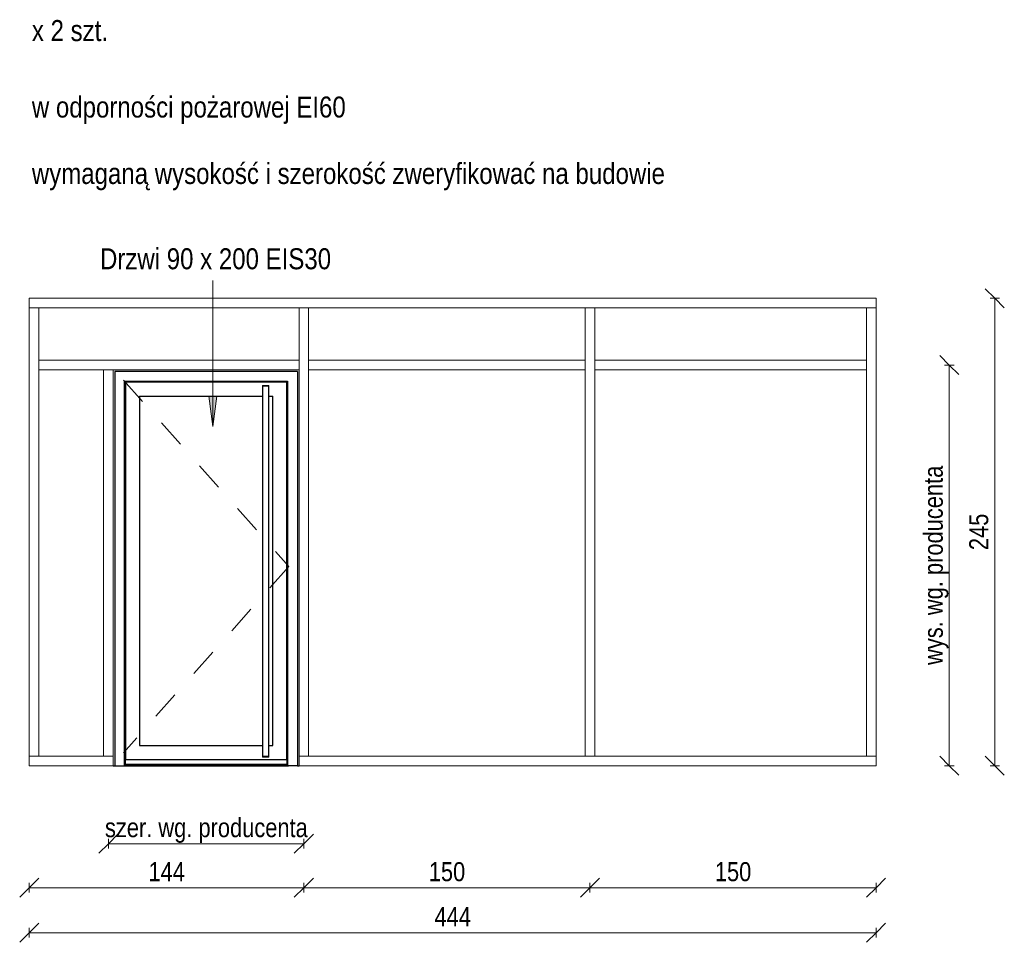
# Model space of a CAD drawing. Header units: centimetres. Extents: x 841 to 2513, y -1163 to 1634.
# Tile 3 of 3: x 1997 to 2513, y 958 to 1441. Entities that reach past the tile are written whole.
import ezdxf

# ---------------------------------------------------------------- set-up
doc = ezdxf.new("R2010")
doc.units = ezdxf.units.CM
doc.linetypes.add('Dash', pattern=[30, 15, -15])
for name, color, linetype, lineweight in [('A-ANNO-DIMS', 211, 'Continuous', 13), ('A-ANNO-DIMS-50', 211, 'Continuous', 13), ('A-AREA', 32, 'Continuous', 18), ('A-DOOR', 31, 'Continuous', 25), ('A-DOOR-FRAM', 31, 'Continuous', 25), ('A-DOOR-HDLN', 31, 'Dash', 18), ('A-GLAZ-CWMG', 51, 'Continuous', 18), ('G-ANNO-TEXT', 231, 'Continuous', 13)]:
    doc.layers.add(name, color=color, linetype=linetype, lineweight=lineweight)
doc.styles.add('Arial Narrow_2', font='ARIALN.TTF', dxfattribs={"height": 10})
doc.styles.add('Arial Narrow_3', font='ARIALN.TTF', dxfattribs={"height": 11})
doc.dimstyles.new('Diagonal_1_100__0__wewnętrzne', dxfattribs={"dimscale": 30.48, "dimtxt": 10.23431, "dimasz": 0.328084, "dimexe": 0.082021, "dimexo": 0.0625, "dimgap": 0.016404, "dimtad": 1, "dimdec": 0, "dimdsep": 46, "dimtxsty": 'Arial Narrow_2', "dimblk1": 'OBLIQUE', "dimblk2": 'OBLIQUE', "dimsah": 1, "dimcen": 0.09, "dimazin": 0, "dimtfac": 1, "dimtdec": 4, "dimtix": 1, "dimtmove": 0, "dimatfit": 3, "dimfxl": 0.082021, "dimfxlon": 1, "dimtvp": 1, "dimtolj": 1, "dimtzin": 0, "dimarcsym": 2})

# ---------------------------------------------------------------- blocks, each defined once
blk = doc.blocks.new('Rectangular Mullion - Schueco_FWS-50-SI_Tran_CovCap-20mm_Tran-55mm-2508030-Ślusarka C1 EI60 _dla klatki schodowej_')
at = {"layer": 'A-GLAZ-CWMG'}
for p, q in [((1386.33, 1260), (1386.33, 1055)), ((1391.33, 1260), (1391.33, 1055)), ((1391.33, 1055), (1386.33, 1055))]:
    blk.add_line(p, q, dxfattribs=at)
blk = doc.blocks.new('Rectangular Mullion - Schueco_FWS-50-SI_Tran_CovCap-20mm_Tran-55mm-2293421-Ślusarka C1 EI60 _dla klatki schodowej_')
at = {"layer": 'A-GLAZ-CWMG'}
for p, q in [((1386.33, 1290), (1386.33, 1295)), ((1427.83, 1295), (1386.33, 1295)), ((1427.83, 1290), (1386.33, 1290))]:
    blk.add_line(p, q, dxfattribs=at)
blk = doc.blocks.new('Rectangular Mullion - Schueco_FWS-50-SI_Tran_CovCap-20mm_Tran-55mm-2293371-Ślusarka C1 EI60 _dla klatki schodowej_')
at = {"layer": 'A-GLAZ-CWMG'}
for p, q in [((1530.33, 1295), (1427.83, 1295)), ((1530.33, 1290), (1427.83, 1290))]:
    blk.add_line(p, q, dxfattribs=at)
blk = doc.blocks.new('Rectangular Mullion - Schueco_FWS-50-SI_Tran_CovCap-20mm_Tran-55mm-2293422-Ślusarka C1 EI60 _dla klatki schodowej_')
at = {"layer": 'A-GLAZ-CWMG'}
for p, q in [((1386.33, 1050), (1386.33, 1055)), ((1386.33, 1055), (1430.33, 1055)), ((1430.33, 1055), (1430.33, 1050)), ((1386.33, 1050), (1430.33, 1050))]:
    blk.add_line(p, q, dxfattribs=at)
blk = doc.blocks.new('Rectangular Mullion - Schueco_FWS-50-SI_Mull_CovCap-20mm_Mull-85mm-2613169-Ślusarka C1 EI60 _dla klatki schodowej_')
at = {"layer": 'A-GLAZ-CWMG'}
for p, q in [((1425.33, 1257.5), (1430.33, 1257.5)), ((1425.33, 1257.5), (1425.33, 1055)), ((1430.33, 1257.5), (1430.33, 1055)), ((1430.33, 1055), (1425.33, 1055))]:
    blk.add_line(p, q, dxfattribs=at)
blk = doc.blocks.new('Rectangular Mullion - Schueco_FWS-50-SI_Tran_CovCap-20mm_Tran-55mm-2508031-Ślusarka C1 EI60 _dla klatki schodowej_')
at = {"layer": 'A-GLAZ-CWMG'}
for p, q in [((1386.33, 1290), (1391.33, 1290)), ((1386.33, 1290), (1386.33, 1260)), ((1391.33, 1290), (1391.33, 1260))]:
    blk.add_line(p, q, dxfattribs=at)
blk = doc.blocks.new('Rectangular Mullion - Schueco_FWS-50-SI_Tran_CovCap-20mm_Tran-55mm-2508034-Ślusarka C1 EI60 _dla klatki schodowej_')
at = {"layer": 'A-GLAZ-CWMG'}
for p, q in [((1825.32, 1290), (1830.32, 1290)), ((1825.32, 1260), (1825.32, 1290)), ((1830.32, 1260), (1830.32, 1290))]:
    blk.add_line(p, q, dxfattribs=at)
blk = doc.blocks.new('Rectangular Mullion - Schueco_FWS-50-SI_Tran_CovCap-20mm_Tran-55mm-2508035-Ślusarka C1 EI60 _dla klatki schodowej_')
at = {"layer": 'A-GLAZ-CWMG'}
for p, q in [((1825.32, 1055), (1825.32, 1260)), ((1830.32, 1055), (1830.32, 1260)), ((1830.32, 1055), (1825.32, 1055))]:
    blk.add_line(p, q, dxfattribs=at)
blk = doc.blocks.new('Rectangular Mullion - Schueco_FWS-50-SI_Tran_CovCap-20mm_Tran-55mm-2293444-Ślusarka C1 EI60 _dla klatki schodowej_')
at = {"layer": 'A-GLAZ-CWMG'}
for p, q in [((1682.83, 1257.5), (1682.83, 1262.5)), ((1825.32, 1262.5), (1682.83, 1262.5)), ((1825.32, 1262.5), (1825.32, 1257.5)), ((1825.32, 1257.5), (1682.83, 1257.5))]:
    blk.add_line(p, q, dxfattribs=at)
blk = doc.blocks.new('Rectangular Mullion - Schueco_FWS-50-SI_Tran_CovCap-20mm_Tran-55mm-2613170-Ślusarka C1 EI60 _dla klatki schodowej_')
at = {"layer": 'A-GLAZ-CWMG'}
for p, q in [((1391.33, 1257.5), (1391.33, 1262.5)), ((1427.83, 1262.5), (1391.33, 1262.5)), ((1427.83, 1257.5), (1391.33, 1257.5))]:
    blk.add_line(p, q, dxfattribs=at)
blk = doc.blocks.new('Schueco_FWS_ADS-70-HD_inw_Family-01 - FWS SI insert unit-2308021-Ślusarka C1 EI60 _dla klatki schodowej_')
at = {"layer": 'A-DOOR'}
for p, q in [((1508.66, 1249.29), (1508.66, 1248.89)), ((1508.66, 1249.29), (1510.42, 1249.29)), ((1510.42, 1248.89), (1508.66, 1248.89)), ((1508.66, 1248.89), (1508.66, 1245.89)), ((1508.66, 1248.89), (1508.66, 1054.99)), ((1510.42, 1249.29), (1511.99, 1249.29)), ((1511.99, 1248.89), (1510.42, 1248.89)), ((1511.96, 1248.89), (1511.99, 1248.89)), ((1511.99, 1248.89), (1511.99, 1249.29)), ((1511.99, 1248.89), (1511.99, 1249.29)), ((1511.99, 1245.89), (1511.99, 1248.89)), ((1511.99, 1054.99), (1511.99, 1248.89)), ((1508.66, 1057.99), (1508.66, 1054.99)), ((1508.66, 1054.99), (1508.66, 1054.59)), ((1508.66, 1054.99), (1510.42, 1054.99)), ((1510.42, 1054.59), (1508.66, 1054.59)), ((1510.42, 1054.99), (1511.99, 1054.99)), ((1511.99, 1054.59), (1510.42, 1054.59)), ((1511.99, 1054.99), (1511.96, 1054.99)), ((1511.99, 1054.99), (1511.99, 1057.99)), ((1511.99, 1054.59), (1511.99, 1054.99)), ((1511.99, 1054.59), (1511.99, 1054.99))]:
    blk.add_line(p, q, dxfattribs=at)
at = {"layer": 'A-DOOR-FRAM'}
for p, q in [((1526.93, 1256.6), (1431.23, 1256.6)), ((1431.23, 1256.6), (1431.23, 1050)), ((1526.93, 1256.6), (1526.93, 1050)), ((1436.33, 1050), (1436.33, 1251.5)), ((1436.33, 1251.5), (1521.83, 1251.5)), ((1436.82, 1251.01), (1436.82, 1053.29)), ((1521.33, 1251.01), (1436.82, 1251.01)), ((1521.33, 1053.29), (1521.33, 1251.01)), ((1521.83, 1251.5), (1521.83, 1050)), ((1444.12, 1243.71), (1444.12, 1060.59)), ((1444.12, 1243.71), (1508.68, 1243.71)), ((1511.98, 1243.71), (1514.03, 1243.71)), ((1514.03, 1060.59), (1514.03, 1243.71)), ((1444.12, 1060.59), (1508.67, 1060.59)), ((1511.97, 1060.59), (1514.03, 1060.59)), ((1436.82, 1053.29), (1521.33, 1053.29)), ((1436.82, 1050.79), (1436.82, 1053.29)), ((1436.82, 1053.29), (1521.33, 1053.29)), ((1521.33, 1053.29), (1521.33, 1050.79)), ((1430.33, 1050), (1431.23, 1050)), ((1431.23, 1050), (1436.33, 1050)), ((1435.82, 1049.99), (1522.33, 1049.99)), ((1436.33, 1052.29), (1436.82, 1052.29)), ((1521.83, 1050.41), (1436.33, 1050.41)), ((1436.82, 1050.79), (1521.33, 1050.79)), ((1521.33, 1052.29), (1521.83, 1052.29)), ((1526.93, 1050), (1521.83, 1050)), ((1526.93, 1050), (1527.83, 1050))]:
    blk.add_line(p, q, dxfattribs=at)
at = {"layer": 'A-DOOR-HDLN'}
for p, q in [((1435.73, 1252.1), (1522.43, 1154.45)), ((1522.43, 1154.45), (1435.73, 1056.8))]:
    blk.add_line(p, q, dxfattribs=at)
blk = doc.blocks.new('Rectangular Mullion - Schueco_FWS-50-SI_Tran_CovCap-20mm_Tran-55mm-2293376-Ślusarka C1 EI60 _dla klatki schodowej_')
at = {"layer": 'A-GLAZ-CWMG'}
for p, q in [((1680.33, 1295), (1530.33, 1295)), ((1680.33, 1290), (1530.33, 1290))]:
    blk.add_line(p, q, dxfattribs=at)
blk = doc.blocks.new('Rectangular Mullion - Schueco_FWS-50-SI_Tran_CovCap-20mm_Tran-55mm-2613171-Ślusarka C1 EI60 _dla klatki schodowej_')
at = {"layer": 'A-GLAZ-CWMG'}
for p, q in [((1527.83, 1262.5), (1427.83, 1262.5)), ((1527.83, 1262.5), (1527.83, 1257.5)), ((1527.83, 1257.5), (1427.83, 1257.5))]:
    blk.add_line(p, q, dxfattribs=at)
blk = doc.blocks.new('Rectangular Mullion - Schueco_FWS-50-SI_Mull_CovCap-20mm_Mull-85mm-2293378-Ślusarka C1 EI60 _dla klatki schodowej_')
at = {"layer": 'A-GLAZ-CWMG'}
for p, q in [((1527.83, 1260), (1527.83, 1055)), ((1532.83, 1260), (1532.83, 1055)), ((1532.83, 1055), (1527.83, 1055))]:
    blk.add_line(p, q, dxfattribs=at)
blk = doc.blocks.new('Rectangular Mullion - Schueco_FWS-50-SI_Mull_CovCap-20mm_Mull-85mm-2293379-Ślusarka C1 EI60 _dla klatki schodowej_')
at = {"layer": 'A-GLAZ-CWMG'}
for p, q in [((1527.83, 1290), (1532.83, 1290)), ((1527.83, 1290), (1527.83, 1260)), ((1532.83, 1290), (1532.83, 1260))]:
    blk.add_line(p, q, dxfattribs=at)
blk = doc.blocks.new('Rectangular Mullion - Schueco_FWS-50-SI_Tran_CovCap-20mm_Tran-55mm-2293445-Ślusarka C1 EI60 _dla klatki schodowej_')
at = {"layer": 'A-GLAZ-CWMG'}
for p, q in [((1680.33, 1055), (1830.32, 1055)), ((1830.32, 1055), (1830.32, 1050)), ((1680.33, 1050), (1830.32, 1050))]:
    blk.add_line(p, q, dxfattribs=at)
blk = doc.blocks.new('Rectangular Mullion - Schueco_FWS-50-SI_Tran_CovCap-20mm_Tran-55mm-2293446-Ślusarka C1 EI60 _dla klatki schodowej_')
at = {"layer": 'A-GLAZ-CWMG'}
for p, q in [((1830.32, 1295), (1680.33, 1295)), ((1830.32, 1295), (1830.32, 1290)), ((1830.32, 1290), (1680.33, 1290))]:
    blk.add_line(p, q, dxfattribs=at)
blk = doc.blocks.new('Rectangular Mullion - Schueco_FWS-50-SI_Tran_CovCap-20mm_Tran-55mm-2293433-Ślusarka C1 EI60 _dla klatki schodowej_')
at = {"layer": 'A-GLAZ-CWMG'}
for p, q in [((1527.83, 1050), (1527.83, 1055)), ((1527.83, 1055), (1680.33, 1055)), ((1527.83, 1050), (1680.33, 1050))]:
    blk.add_line(p, q, dxfattribs=at)
blk = doc.blocks.new('Rectangular Mullion - Schueco_FWS-50-SI_Tran_CovCap-20mm_Tran-55mm-2293383-Ślusarka C1 EI60 _dla klatki schodowej_')
at = {"layer": 'A-GLAZ-CWMG'}
for p, q in [((1532.83, 1257.5), (1532.83, 1262.5)), ((1677.83, 1262.5), (1532.83, 1262.5)), ((1677.83, 1262.5), (1677.83, 1257.5)), ((1677.83, 1257.5), (1532.83, 1257.5))]:
    blk.add_line(p, q, dxfattribs=at)
blk = doc.blocks.new('DIMBLOCK10-Ślusarka C1 EI60 _dla klatki schodowej_')
at = {"layer": 'A-ANNO-DIMS-50'}
for p, q in [((2508.32, 1295), (2503.32, 1300)), ((2505.82, 1295), (2510.82, 1295)), ((2508.32, 1295), (2505.82, 1295)), ((2508.32, 1295), (2508.32, 1050)), ((2508.32, 1295), (2513.32, 1290)), ((2508.32, 1050), (2503.32, 1055)), ((2505.82, 1050), (2510.82, 1050)), ((2508.32, 1050), (2505.82, 1050)), ((2508.32, 1050), (2513.32, 1045))]:
    blk.add_line(p, q, dxfattribs=at)
at = {"layer": 'A-ANNO-DIMS-50', "color": 0, "insert": (2494.9, 1163), "char_height": 10, "width": 22.8079, "attachment_point": 1, "rotation": 90, "line_spacing_factor": 0.974696, "style": 'Arial Narrow_2'}
blk.add_mtext('245', dxfattribs=at)
blk = doc.blocks.new('_Oblique')
at = {"color": 0, "linetype": 'ByBlock', "lineweight": -2}
blk.add_line((-0.5, -0.5), (0.5, 0.5), dxfattribs=at)
blk = doc.blocks.new('DIMBLOCK11-Ślusarka C1 EI60 _dla klatki schodowej_')
at = {"layer": 'A-ANNO-DIMS-50'}
for p, q in [((2296.05, 986.09), (2291.05, 981.09)), ((2296.05, 986.09), (2301.05, 991.09)), ((2296.05, 988.59), (2296.05, 983.59)), ((2296.05, 986.09), (2296.05, 988.59)), ((2446.05, 986.09), (2296.05, 986.09)), ((2446.05, 986.09), (2441.05, 981.09)), ((2446.05, 986.09), (2451.05, 991.09)), ((2446.05, 988.59), (2446.05, 983.59)), ((2446.05, 986.09), (2446.05, 988.59))]:
    blk.add_line(p, q, dxfattribs=at)
at = {"layer": 'A-ANNO-DIMS-50', "color": 0, "insert": (2361.55, 999.51), "char_height": 10, "width": 22.8079, "attachment_point": 1, "line_spacing_factor": 0.974696, "style": 'Arial Narrow_2'}
blk.add_mtext('150', dxfattribs=at)
blk = doc.blocks.new('DIMBLOCK12-Ślusarka C1 EI60 _dla klatki schodowej_')
at = {"layer": 'A-ANNO-DIMS-50'}
for p, q in [((2146.05, 986.09), (2141.05, 981.09)), ((2146.05, 986.09), (2151.05, 991.09)), ((2146.05, 988.59), (2146.05, 983.59)), ((2146.05, 986.09), (2146.05, 988.59)), ((2296.05, 986.09), (2146.05, 986.09)), ((2296.05, 986.09), (2291.05, 981.09)), ((2296.05, 986.09), (2301.05, 991.09)), ((2296.05, 988.59), (2296.05, 983.59)), ((2296.05, 986.09), (2296.05, 988.59))]:
    blk.add_line(p, q, dxfattribs=at)
at = {"layer": 'A-ANNO-DIMS-50', "color": 0, "insert": (2211.55, 999.51), "char_height": 10, "width": 22.8079, "attachment_point": 1, "line_spacing_factor": 0.974696, "style": 'Arial Narrow_2'}
blk.add_mtext('150', dxfattribs=at)
blk = doc.blocks.new('DIMBLOCK13-Ślusarka C1 EI60 _dla klatki schodowej_')
at = {"layer": 'A-ANNO-DIMS-50'}
for p, q in [((2002.05, 986.09), (1997.05, 981.09)), ((2002.05, 986.09), (2007.05, 991.09)), ((2002.05, 988.59), (2002.05, 983.59)), ((2002.05, 986.09), (2002.05, 988.59)), ((2146.05, 986.09), (2002.05, 986.09)), ((2146.05, 986.09), (2141.05, 981.09)), ((2146.05, 986.09), (2151.05, 991.09)), ((2146.05, 988.59), (2146.05, 983.59)), ((2146.05, 986.09), (2146.05, 988.59))]:
    blk.add_line(p, q, dxfattribs=at)
at = {"layer": 'A-ANNO-DIMS-50', "color": 0, "insert": (2064.55, 999.51), "char_height": 10, "width": 22.8079, "attachment_point": 1, "line_spacing_factor": 0.974696, "style": 'Arial Narrow_2'}
blk.add_mtext('144', dxfattribs=at)
blk = doc.blocks.new('DIMBLOCK14-Ślusarka C1 EI60 _dla klatki schodowej_')
at = {"layer": 'A-ANNO-DIMS-50'}
for p, q in [((2484.48, 1260), (2479.48, 1265)), ((2481.98, 1260), (2486.98, 1260)), ((2484.48, 1260), (2481.98, 1260)), ((2484.48, 1260), (2484.48, 1050)), ((2484.48, 1260), (2489.48, 1255)), ((2484.48, 1050), (2479.48, 1055)), ((2481.98, 1050), (2486.98, 1050)), ((2484.48, 1050), (2481.98, 1050)), ((2484.48, 1050), (2489.48, 1045))]:
    blk.add_line(p, q, dxfattribs=at)
at = {"layer": 'A-ANNO-DIMS-50', "color": 0, "insert": (2471.06, 1102.85), "char_height": 10, "width": 125.151, "attachment_point": 1, "rotation": 90, "line_spacing_factor": 0.974696, "style": 'Arial Narrow_2'}
blk.add_mtext('wys. wg. producenta', dxfattribs=at)
blk = doc.blocks.new('DIMBLOCK15-Ślusarka C1 EI60 _dla klatki schodowej_')
at = {"layer": 'A-ANNO-DIMS-50'}
for p, q in [((2043.55, 1009.19), (2048.55, 1014.19)), ((2146.05, 1009.19), (2151.05, 1014.19)), ((2043.55, 1009.19), (2038.55, 1004.19)), ((2043.55, 1011.69), (2043.55, 1006.69)), ((2043.55, 1009.19), (2043.55, 1011.69)), ((2146.05, 1009.19), (2043.55, 1009.19)), ((2146.05, 1009.19), (2141.05, 1004.19)), ((2146.05, 1011.69), (2146.05, 1006.69)), ((2146.05, 1009.19), (2146.05, 1011.69))]:
    blk.add_line(p, q, dxfattribs=at)
at = {"layer": 'A-ANNO-DIMS-50', "color": 0, "insert": (2041.76, 1022.61), "char_height": 10, "width": 127.2953, "attachment_point": 1, "line_spacing_factor": 0.974696, "style": 'Arial Narrow_2'}
blk.add_mtext('szer. wg. producenta', dxfattribs=at)
blk = doc.blocks.new('DIMBLOCK16-Ślusarka C1 EI60 _dla klatki schodowej_')
at = {"layer": 'A-ANNO-DIMS-50'}
for p, q in [((2002.05, 962.51), (2007.05, 967.51)), ((2446.05, 962.51), (2451.05, 967.51)), ((2002.05, 962.51), (1997.05, 957.51)), ((2002.05, 965.01), (2002.05, 960.01)), ((2002.05, 962.51), (2002.05, 965.01)), ((2002.05, 962.51), (2446.05, 962.51)), ((2446.05, 962.51), (2441.05, 957.51)), ((2446.05, 965.01), (2446.05, 960.01)), ((2446.05, 962.51), (2446.05, 965.01))]:
    blk.add_line(p, q, dxfattribs=at)
at = {"layer": 'A-ANNO-DIMS-50', "color": 0, "insert": (2214.55, 975.93), "char_height": 10, "width": 22.8079, "attachment_point": 1, "line_spacing_factor": 0.974696, "style": 'Arial Narrow_2'}
blk.add_mtext('444', dxfattribs=at)

msp = doc.modelspace()

# ---------------------------------------------------------------- hatches: boundary and pattern name
at = {"layer": 'G-ANNO-TEXT'}
msp.add_hatch(color=7, dxfattribs=at).paths.add_polyline_path([(2098.37, 1227.75), (2100.46, 1243.62), (2096.28, 1243.62)], flags=0)

# ---------------------------------------------------------------- linework, layer by layer
at = {"layer": 'A-AREA'}
msp.add_line((2298.55, 1050), (2051.05, 1050), dxfattribs=at)
at = {"layer": 'G-ANNO-TEXT', "color": 7}
for p, q in [((2098.37, 1227.75), (2098.37, 1304.31)), ((2100.46, 1243.62), (2096.28, 1243.62)), ((2096.28, 1243.62), (2098.37, 1227.75)), ((2098.37, 1227.75), (2100.46, 1243.62))]:
    msp.add_line(p, q, dxfattribs=at)

# ---------------------------------------------------------------- block references
at = {"layer": 'A-DOOR'}
msp.add_blockref('Schueco_FWS_ADS-70-HD_inw_Family-01 - FWS SI insert unit-2308021-Ślusarka C1 EI60 _dla klatki schodowej_', (615.73, 0), dxfattribs=at)
at = {"layer": 'A-GLAZ-CWMG'}
for name, p in [('Rectangular Mullion - Schueco_FWS-50-SI_Tran_CovCap-20mm_Tran-55mm-2293421-Ślusarka C1 EI60 _dla klatki schodowej_', (615.73, 0)), ('Rectangular Mullion - Schueco_FWS-50-SI_Tran_CovCap-20mm_Tran-55mm-2293371-Ślusarka C1 EI60 _dla klatki schodowej_', (615.73, 0)), ('Rectangular Mullion - Schueco_FWS-50-SI_Tran_CovCap-20mm_Tran-55mm-2293376-Ślusarka C1 EI60 _dla klatki schodowej_', (615.73, 0)), ('Rectangular Mullion - Schueco_FWS-50-SI_Tran_CovCap-20mm_Tran-55mm-2293446-Ślusarka C1 EI60 _dla klatki schodowej_', (615.73, 0)), ('Rectangular Mullion - Schueco_FWS-50-SI_Tran_CovCap-20mm_Tran-55mm-2508031-Ślusarka C1 EI60 _dla klatki schodowej_', (615.73, 0)), ('Rectangular Mullion - Schueco_FWS-50-SI_Mull_CovCap-20mm_Mull-85mm-2293379-Ślusarka C1 EI60 _dla klatki schodowej_', (615.73, 0)), ('Rectangular Mullion - Schueco_FWS-50-SI_Mull_CovCap-20mm_Mull-85mm-2293379-Ślusarka C1 EI60 _dla klatki schodowej_', (765.73, 0)), ('Rectangular Mullion - Schueco_FWS-50-SI_Tran_CovCap-20mm_Tran-55mm-2508034-Ślusarka C1 EI60 _dla klatki schodowej_', (615.73, 0)), ('Rectangular Mullion - Schueco_FWS-50-SI_Tran_CovCap-20mm_Tran-55mm-2508030-Ślusarka C1 EI60 _dla klatki schodowej_', (615.73, 0)), ('Rectangular Mullion - Schueco_FWS-50-SI_Tran_CovCap-20mm_Tran-55mm-2613170-Ślusarka C1 EI60 _dla klatki schodowej_', (615.73, 0)), ('Rectangular Mullion - Schueco_FWS-50-SI_Tran_CovCap-20mm_Tran-55mm-2613171-Ślusarka C1 EI60 _dla klatki schodowej_', (615.73, 0)), ('Rectangular Mullion - Schueco_FWS-50-SI_Mull_CovCap-20mm_Mull-85mm-2293378-Ślusarka C1 EI60 _dla klatki schodowej_', (615.73, 0)), ('Rectangular Mullion - Schueco_FWS-50-SI_Tran_CovCap-20mm_Tran-55mm-2293383-Ślusarka C1 EI60 _dla klatki schodowej_', (615.73, 0)), ('Rectangular Mullion - Schueco_FWS-50-SI_Mull_CovCap-20mm_Mull-85mm-2293378-Ślusarka C1 EI60 _dla klatki schodowej_', (765.73, 0)), ('Rectangular Mullion - Schueco_FWS-50-SI_Tran_CovCap-20mm_Tran-55mm-2293444-Ślusarka C1 EI60 _dla klatki schodowej_', (615.73, 0)), ('Rectangular Mullion - Schueco_FWS-50-SI_Tran_CovCap-20mm_Tran-55mm-2508035-Ślusarka C1 EI60 _dla klatki schodowej_', (615.73, 0)), ('Rectangular Mullion - Schueco_FWS-50-SI_Mull_CovCap-20mm_Mull-85mm-2613169-Ślusarka C1 EI60 _dla klatki schodowej_', (615.73, 0)), ('Rectangular Mullion - Schueco_FWS-50-SI_Tran_CovCap-20mm_Tran-55mm-2293422-Ślusarka C1 EI60 _dla klatki schodowej_', (615.73, 0)), ('Rectangular Mullion - Schueco_FWS-50-SI_Tran_CovCap-20mm_Tran-55mm-2293433-Ślusarka C1 EI60 _dla klatki schodowej_', (615.73, 0)), ('Rectangular Mullion - Schueco_FWS-50-SI_Tran_CovCap-20mm_Tran-55mm-2293445-Ślusarka C1 EI60 _dla klatki schodowej_', (615.73, 0))]:
    msp.add_blockref(name, p, dxfattribs=at)

# ---------------------------------------------------------------- texts
at = {"layer": 'G-ANNO-TEXT', "color": 7, "char_height": 11, "attachment_point": 1, "line_spacing_factor": 0.949189, "style": 'Arial Narrow_3'}
for s, insert, width in [('\\pxt5.77273,11.54545,17.31818,23.09091,28.86364,34.63636,40.40909,46.18182,51.95455,57.72727,63.5,69.27273,75.04545,80.81818,86.59091,92.36364,98.13636,103.90909,109.68182,115.45455,121.22727,127,132.77273,138.54545,144.31818,150.09091,155.86364,161.63636,167.40909,173.18182,178.95455,184.72727;{x 2 szt. }', (2003.44, 1440.77), 42.117), ('\\pxt5.77273,11.54545,17.31818,23.09091,28.86364,34.63636,40.40909,46.18182,51.95455,57.72727,63.5,69.27273,75.04545,80.81818,86.59091,92.36364,98.13636,103.90909,109.68182,115.45455,121.22727,127,132.77273,138.54545,144.31818,150.09091,155.86364,161.63636,167.40909,173.18182,178.95455,184.72727;{w odporności pożarowej EI60\\P\\Pwymaganą wysokość i szerokość zweryfikować na budowie}', (2003.44, 1400.69), 452.45), ('\\pxt5.77273,11.54545,17.31818,23.09091,28.86364,34.63636,40.40909,46.18182,51.95455,57.72727,63.5,69.27273,75.04545,80.81818,86.59091,92.36364,98.13636,103.90909,109.68182,115.45455,121.22727,127,132.77273,138.54545,144.31818,150.09091,155.86364,161.63636,167.40909,173.18182,178.95455,184.72727;{Drzwi 90 x 200 EIS30}', (2039.17, 1321.19), 119.584)]:
    msp.add_mtext(s, dxfattribs=dict(at, insert=insert, width=width))

# ---------------------------------------------------------------- dimensions: what is measured, and where the dimension line sits
at = {"layer": 'A-ANNO-DIMS'}
dim = msp.add_linear_dim(base=(2508.32, 1050), p1=(2505.82, 1295), p2=(2505.82, 1050), angle=90, dimstyle='Diagonal_1_100__0__wewnętrzne', override={"dimpost": '<>', "dimfxl": 245}, dxfattribs=at)
dim.commit()
dim.dimension.update_dxf_attribs({"geometry": 'DIMBLOCK10-Ślusarka C1 EI60 _dla klatki schodowej_', "text_midpoint": (2502.72, 1172.5)})
dim = msp.add_linear_dim(base=(2484.48, 1050), p1=(2481.98, 1260), p2=(2481.98, 1050), angle=90, text='wys. wg. producenta', dimstyle='Diagonal_1_100__0__wewnętrzne', override={"dimpost": '<>', "dimfxl": 210}, dxfattribs=at)
dim.commit()
dim.dimension.update_dxf_attribs({"geometry": 'DIMBLOCK14-Ślusarka C1 EI60 _dla klatki schodowej_', "text_midpoint": (2477.51, 1155)})
dim = msp.add_linear_dim(base=(2043.55, 1009.19), p1=(2146.05, 1011.69), p2=(2043.55, 1011.69), text='szer. wg. producenta', dimstyle='Diagonal_1_100__0__wewnętrzne', override={"dimpost": '<>', "dimfxl": 102.5}, dxfattribs=at)
dim.commit()
dim.dimension.update_dxf_attribs({"geometry": 'DIMBLOCK15-Ślusarka C1 EI60 _dla klatki schodowej_', "text_midpoint": (2094.8, 1016.16)})
for base, p1, p2, override, picture, middle in [((2002.05, 986.09), (2146.05, 988.59), (2002.05, 988.59), {"dimpost": '<>', "dimfxl": 143.999209}, 'DIMBLOCK13-Ślusarka C1 EI60 _dla klatki schodowej_', (2074.05, 991.61)), ((2146.05, 986.09), (2296.05, 988.59), (2146.05, 988.59), {"dimpost": '<>', "dimfxl": 149.999604}, 'DIMBLOCK12-Ślusarka C1 EI60 _dla klatki schodowej_', (2221.05, 991.69)), ((2296.05, 986.09), (2446.05, 988.59), (2296.05, 988.59), {"dimpost": '<>', "dimfxl": 149.999604}, 'DIMBLOCK11-Ślusarka C1 EI60 _dla klatki schodowej_', (2371.05, 991.69)), ((2446.05, 962.51), (2002.05, 965.01), (2446.05, 965.01), {"dimpost": '<>', "dimfxl": 443.998418}, 'DIMBLOCK16-Ślusarka C1 EI60 _dla klatki schodowej_', (2224.05, 968.01))]:
    dim = msp.add_linear_dim(base=base, p1=p1, p2=p2, dimstyle='Diagonal_1_100__0__wewnętrzne', override=override, dxfattribs=at)
    dim.commit()
    dim.dimension.update_dxf_attribs({"geometry": picture, "text_midpoint": middle})

doc.saveas('drawing.dxf')
